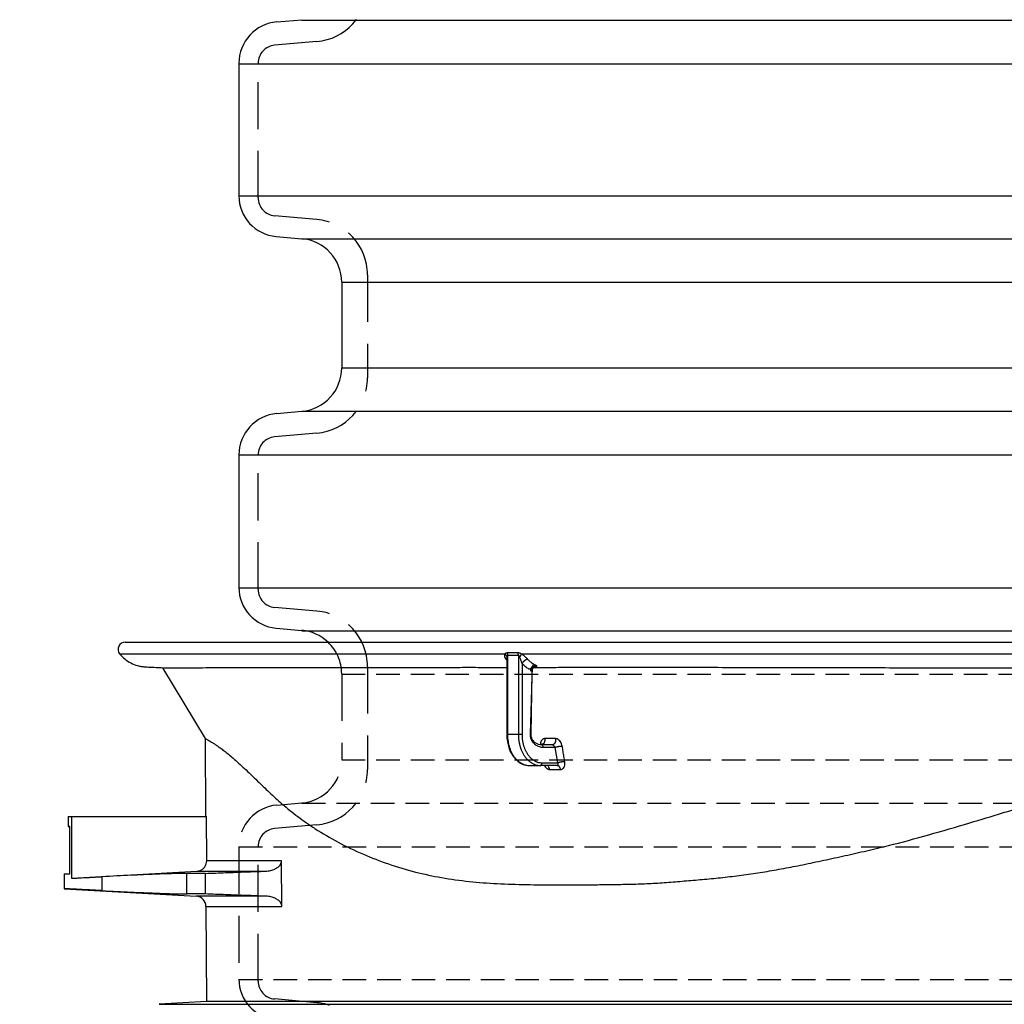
# Model space of a CAD drawing. Header units: millimetres. Extents: x -300186 to 535068, y -28581 to 763298.
# Tile 58 of 256: x 3524 to 3681, y 112519 to 112676. Entities that reach past the tile are written whole.
import ezdxf

# ---------------------------------------------------------------- set-up
doc = ezdxf.new("R2010")
doc.units = ezdxf.units.MM
doc.header["$LTSCALE"] = 10
doc.header["$PDSIZE"] = -4
doc.linetypes.add('HIDDEN1', pattern=[1.1, 0.75, -0.35])
doc.layers.add('CIENKA', color=1, linetype='Continuous')
doc.layers.add('tenká', color=6, linetype='Continuous', lineweight=9)
doc.styles.add('laplan N', font='txt')
doc.styles.add('pivovarska', font='txt')
doc.dimstyles.new('pivovarska_100', dxfattribs={"dimscale": 100, "dimtxt": 2, "dimasz": 1.5, "dimexe": 2, "dimexo": 0, "dimgap": 1, "dimtad": 1, "dimdec": 0, "dimzin": 1, "dimtxsty": 'pivovarska', "dimblk": 'OBLIQUE', "dimcen": 2, "dimclrd": 256, "dimclre": 256, "dimclrt": 256, "dimadec": 0, "dimazin": 0, "dimtfac": 1, "dimtdec": 0, "dimtmove": 1, "dimatfit": 0, "dimfxl": 3, "dimfxlon": 1, "dimlwd": 13, "dimlwe": 13, "dimarcsym": 0})

# ---------------------------------------------------------------- blocks, each defined once
blk = doc.blocks.new('_OBLIQUE')
at = {"color": 0, "linetype": 'ByBlock'}
blk.add_line((-0.5, -0.5), (0.5, 0.5), dxfattribs=at)
blk = doc.blocks.new('*D1080')
at = {"layer": 'Defpoints', "color": 0, "transparency": 16777216}
for p in [(3463.65, 113156.82), (3559.23, 113156.82), (3570.24, 112408.78)]:
    blk.add_point(p, dxfattribs=at)
at = {"layer": 'tenká', "lineweight": 13, "ltscale": 2, "transparency": 16777216}
for p, q in [((3478.65, 113156.82), (3453.65, 113156.82)), ((3463.65, 112408.78), (3463.65, 113156.82)), ((3478.65, 112408.78), (3453.65, 112408.78))]:
    blk.add_line(p, q, dxfattribs=at)
at = {"layer": 'tenká', "lineweight": 13, "transparency": 16777216, "xscale": 7.5, "yscale": 7.5, "zscale": 7.5}
for p, rotation in [((3463.65, 113156.82), 90), ((3463.65, 112408.78), 270)]:
    blk.add_blockref('_OBLIQUE', p, dxfattribs=dict(at, rotation=rotation))
at = {"layer": 'tenká', "transparency": 16777216, "insert": (3453.55, 112782.8), "char_height": 10, "attachment_point": 5, "rotation": 90, "style": 'laplan N'}
blk.add_mtext('H3', dxfattribs=at)

msp = doc.modelspace()

# ---------------------------------------------------------------- linework, layer by layer
at = {"color": 7, "linetype": 'Continuous'}
for p, q in [((3565.282, 112675.207), (3569.247, 112675.554)), ((3559.233, 112668.606), (3559.233, 112658.123)), ((3559.233, 112658.123), (3559.233, 112647.528)), ((3565.17, 112641.049), (3569.247, 112640.692)), ((3575.594, 112633.765), (3575.594, 112620.144)), ((3565.282, 112612.87), (3569.247, 112613.217)), ((3559.233, 112606.269), (3559.233, 112585.191)), ((3565.17, 112578.712), (3569.247, 112578.356))]:
    msp.add_line(p, q, dxfattribs=at)
at = {"linetype": 'Continuous'}
for p, q in [((3569.247, 112675.498), (3753.932, 112675.498)), ((3559.233, 112668.55), (3753.932, 112668.55)), ((3559.233, 112647.528), (3753.932, 112647.528)), ((3569.247, 112640.692), (3753.932, 112640.692)), ((3575.594, 112633.765), (3753.932, 112633.765)), ((3575.594, 112620.144), (3753.932, 112620.144)), ((3569.247, 112613.217), (3753.932, 112613.217)), ((3559.233, 112606.269), (3753.932, 112606.269)), ((3559.233, 112585.135), (3753.932, 112585.135)), ((3569.247, 112578.3), (3753.932, 112578.3)), ((3541.154, 112576.48), (3753.932, 112576.48)), ((3540.256, 112574.624), (3601.522, 112574.624)), ((3601.851, 112573.91), (3601.851, 112561.755)), ((3601.971, 112574.391), (3601.971, 112561.755)), ((3603.707, 112574.391), (3603.707, 112561.755)), ((3604.17, 112574.624), (3753.932, 112574.624)), ((3547.088, 112572.405), (3553.854, 112561.145)), ((3604.285, 112573.083), (3604.285, 112561.755)), ((3605.611, 112561.755), (3605.948, 112572.645)), ((3605.731, 112561.755), (3605.9, 112571.825)), ((3553.854, 112561.145), (3553.919, 112548.748)), ((3601.851, 112561.755), (3601.971, 112561.755)), ((3603.707, 112561.755), (3601.971, 112561.755)), ((3604.285, 112561.755), (3603.707, 112561.755)), ((3609.055, 112560.119), (3607.367, 112560.119)), ((3609.555, 112559.71), (3607.657, 112559.71)), ((3609.955, 112557.256), (3609.555, 112559.71)), ((3605.442, 112556.847), (3607.177, 112556.847)), ((3609.855, 112556.847), (3607.177, 112556.847)), ((3607.467, 112557.256), (3609.955, 112557.256)), ((3532.053, 112548.748), (3532.599, 112548.748)), ((3532.053, 112548.748), (3532.053, 112547.112)), ((3532.599, 112548.748), (3554.07, 112548.748)), ((3532.599, 112548.748), (3532.599, 112538.89)), ((3554.107, 112541.665), (3554.07, 112548.748)), ((3532.148, 112547.112), (3532.053, 112547.112)), ((3532.351, 112547.112), (3532.148, 112547.112)), ((3532.148, 112547.112), (3532.351, 112546.914)), ((3532.352, 112539.586), (3532.351, 112547.112)), ((3566.01, 112541.665), (3554.107, 112541.665)), ((3566.074, 112534.412), (3566.01, 112541.665)), ((3531.419, 112539.586), (3531.416, 112537.231)), ((3531.419, 112539.586), (3532.352, 112539.586)), ((3532.599, 112538.89), (3552.563, 112540.023)), ((3537.432, 112539.136), (3537.432, 112536.926)), ((3553.911, 112539.667), (3550.95, 112539.667)), ((3550.95, 112536.395), (3550.95, 112539.667)), ((3552.563, 112540.023), (3563.472, 112540.023)), ((3553.911, 112536.395), (3553.911, 112539.667)), ((3531.416, 112537.231), (3552.451, 112536.037)), ((3553.911, 112536.395), (3550.95, 112536.395)), ((3563.534, 112536.037), (3552.451, 112536.037)), ((3553.994, 112534.412), (3554.073, 112519.257)), ((3553.994, 112534.412), (3566.074, 112534.412)), ((3554.073, 112519.257), (3546.547, 112518.83)), ((3546.547, 112518.83), (3753.932, 112518.83)), ((3753.932, 112519.257), (3554.073, 112519.257))]:
    msp.add_line(p, q, dxfattribs=at)
for points in [[(3601.522, 112574.624), (3601.54, 112574.611, -0.0058717), (3601.557, 112574.598, -0.0058238), (3601.575, 112574.585, -0.0058375), (3601.592, 112574.571, -0.0059504), (3601.608, 112574.556, -0.0060327), (3601.625, 112574.542, -0.0061007), (3601.64, 112574.527, -0.0061678), (3601.656, 112574.511, -0.0062501), (3601.671, 112574.495, -0.0063259), (3601.686, 112574.479, -0.0064059), (3601.7, 112574.463, -0.0064813), (3601.714, 112574.446, -0.0065582), (3601.727, 112574.429, -0.0066412), (3601.739, 112574.412, -0.006731), (3601.752, 112574.394, -0.0067952), (3601.763, 112574.376, -0.0068326), (3601.774, 112574.358, -0.0069666), (3601.785, 112574.34, -0.0071738), (3601.794, 112574.322, -0.0070627), (3601.804, 112574.303, -0.0066834), (3601.812, 112574.285, -0.0074034), (3601.82, 112574.266, -0.0088446), (3601.828, 112574.247, -0.0068797), (3601.834, 112574.228, -0.0025777), (3601.84, 112574.212, -0.0096199), (3601.846, 112574.191, -0.0167805), (3601.853, 112574.158, -0.0084677), (3601.862, 112574.116, -0.0045697)], [(3601.755, 112573.725), (3601.759, 112573.725, -0.001614), (3601.762, 112573.725, -0.0016129), (3601.765, 112573.725, -0.0016219), (3601.769, 112573.725, -0.0016424), (3601.772, 112573.725, -0.0016589), (3601.775, 112573.725, -0.0016742), (3601.778, 112573.725, -0.0016892), (3601.782, 112573.724, -0.0017062), (3601.785, 112573.724, -0.0017221), (3601.788, 112573.724, -0.0017393), (3601.791, 112573.724, -0.0017549), (3601.795, 112573.723, -0.0017713), (3601.798, 112573.723, -0.001789), (3601.801, 112573.723, -0.00181), (3601.804, 112573.723, -0.0018219), (3601.808, 112573.722, -0.0018281), (3601.811, 112573.722, -0.0018615), (3601.814, 112573.721, -0.0019193), (3601.817, 112573.721, -0.0018802), (3601.82, 112573.72, -0.0017688), (3601.823, 112573.72, -0.001975), (3601.827, 112573.719, -0.0023872), (3601.83, 112573.719, -0.00182), (3601.833, 112573.718, -0.0006068), (3601.836, 112573.718, -0.0026147), (3601.839, 112573.717, -0.0045812), (3601.844, 112573.716, -0.0022563), (3601.851, 112573.714, -0.0011958)], [(3601.903, 112574.784), (3601.907, 112574.772, -0.0033328), (3601.912, 112574.76, -0.0032902), (3601.916, 112574.748, -0.0032593), (3601.92, 112574.736, -0.0032498), (3601.924, 112574.723, -0.0032329), (3601.927, 112574.711, -0.0032146), (3601.931, 112574.698, -0.0031952), (3601.935, 112574.685, -0.0031799), (3601.938, 112574.673, -0.0031628), (3601.941, 112574.66, -0.003148), (3601.944, 112574.647, -0.0031309), (3601.947, 112574.634, -0.003115), (3601.95, 112574.62, -0.0031019), (3601.952, 112574.607, -0.0030935), (3601.955, 112574.594, -0.0030718), (3601.957, 112574.58, -0.0030407), (3601.959, 112574.567, -0.0030533), (3601.961, 112574.554, -0.0031009), (3601.963, 112574.54, -0.003003), (3601.964, 112574.527, -0.0027979), (3601.966, 112574.513, -0.0030703), (3601.967, 112574.499, -0.003635), (3601.968, 112574.485, -0.0027628), (3601.969, 112574.472, -0.0009764), (3601.97, 112574.46, -0.0038563), (3601.97, 112574.445, -0.0065974), (3601.971, 112574.422, -0.0032354), (3601.971, 112574.391, -0.0017197)], [(3604.17, 112574.624), (3604.166, 112574.611, -0.0035961), (3604.161, 112574.598, -0.0033143), (3604.156, 112574.585, -0.0030895), (3604.15, 112574.571, -0.002944), (3604.145, 112574.556, -0.002788), (3604.138, 112574.542, -0.0026468), (3604.132, 112574.527, -0.0025113), (3604.125, 112574.511, -0.0023994), (3604.118, 112574.495, -0.002289), (3604.11, 112574.479, -0.0021944), (3604.102, 112574.463, -0.0021013), (3604.094, 112574.446, -0.0020208), (3604.085, 112574.429, -0.0019446), (3604.076, 112574.412, -0.0018801), (3604.067, 112574.394, -0.0018106), (3604.058, 112574.376, -0.0017435), (3604.048, 112574.358, -0.0017027), (3604.038, 112574.34, -0.0016843), (3604.028, 112574.322, -0.0015932), (3604.018, 112574.303, -0.0014563), (3604.007, 112574.285, -0.0015591), (3603.996, 112574.266, -0.0017962), (3603.985, 112574.247, -0.0013481), (3603.974, 112574.228, -0.000496), (3603.964, 112574.212, -0.0018214), (3603.951, 112574.191, -0.0030244), (3603.931, 112574.158, -0.0014691), (3603.904, 112574.116, -0.0007803)], [(3605.218, 112573.725), (3605.19, 112573.724, 0.0136305), (3605.161, 112573.722, 0.0121999), (3605.13, 112573.718, 0.0113435), (3605.099, 112573.712, 0.0111906), (3605.066, 112573.705, 0.0107796), (3605.032, 112573.696, 0.010359), (3604.998, 112573.685, 0.0099179), (3604.962, 112573.672, 0.0096176), (3604.926, 112573.658, 0.0092675), (3604.89, 112573.642, 0.008999), (3604.853, 112573.624, 0.0087084), (3604.816, 112573.604, 0.0084874), (3604.779, 112573.583, 0.0082669), (3604.742, 112573.56, 0.0081032), (3604.706, 112573.536, 0.0079216), (3604.67, 112573.51, 0.0077528), (3604.634, 112573.483, 0.0076915), (3604.599, 112573.455, 0.0077163), (3604.566, 112573.426, 0.0074834), (3604.533, 112573.396, 0.0070274), (3604.502, 112573.366, 0.0075835), (3604.471, 112573.334, 0.008786), (3604.442, 112573.302, 0.007005), (3604.415, 112573.271, 0.0030769), (3604.392, 112573.243, 0.0093573), (3604.365, 112573.208, 0.0162813), (3604.329, 112573.154, 0.0087297), (3604.285, 112573.083, 0.0049216)], [(3606.654, 112572.639), (3606.627, 112572.642, 0.0083756), (3606.6, 112572.644, 0.0082354), (3606.572, 112572.645, 0.0081864), (3606.545, 112572.645, 0.0083038), (3606.517, 112572.645, 0.0083605), (3606.489, 112572.643, 0.0083882), (3606.461, 112572.641, 0.0084065), (3606.434, 112572.637, 0.0084463), (3606.406, 112572.633, 0.008467), (3606.378, 112572.628, 0.008489), (3606.351, 112572.621, 0.0085002), (3606.324, 112572.614, 0.0085123), (3606.297, 112572.606, 0.0085171), (3606.27, 112572.597, 0.0085169), (3606.244, 112572.587, 0.0085143), (3606.218, 112572.576, 0.0085018), (3606.192, 112572.564, 0.0084926), (3606.167, 112572.552, 0.0084698), (3606.143, 112572.538, 0.0084513), (3606.119, 112572.524, 0.0084119), (3606.096, 112572.509, 0.0083937), (3606.073, 112572.494, 0.00836), (3606.051, 112572.478, 0.0083107), (3606.03, 112572.461, 0.0082137), (3606.009, 112572.443, 0.0082608), (3605.989, 112572.425, 0.0082652), (3605.969, 112572.407, 0.0082271), (3605.95, 112572.387, 0.0083332), (3605.932, 112572.367, 0.0083928), (3605.914, 112572.346, 0.008437), (3605.897, 112572.324, 0.0084633), (3605.881, 112572.302, 0.0085079), (3605.865, 112572.279, 0.0085412), (3605.85, 112572.255, 0.0085866), (3605.836, 112572.231, 0.008585), (3605.822, 112572.206, 0.008557), (3605.81, 112572.181, 0.0086354), (3605.798, 112572.156, 0.0088045), (3605.787, 112572.13, 0.0085752), (3605.778, 112572.104, 0.0080401), (3605.769, 112572.078, 0.0088041), (3605.761, 112572.051, 0.0103793), (3605.754, 112572.023, 0.0079866), (3605.748, 112571.997, 0.0030142), (3605.743, 112571.973, 0.0109848), (3605.739, 112571.943, 0.0187538), (3605.735, 112571.896, 0.0093212), (3605.731, 112571.835, 0.0049945)], [(3606.374, 112572.838), (3606.347, 112572.838, 0.0042783), (3606.319, 112572.837, 0.0041884), (3606.292, 112572.836, 0.0042734), (3606.265, 112572.834, 0.0046312), (3606.238, 112572.832, 0.0049495), (3606.211, 112572.829, 0.0052762), (3606.185, 112572.826, 0.0056505), (3606.159, 112572.822, 0.0061272), (3606.135, 112572.817, 0.0066651), (3606.111, 112572.812, 0.0073032), (3606.088, 112572.807, 0.0080565), (3606.067, 112572.801, 0.0089477), (3606.046, 112572.795, 0.010043), (3606.028, 112572.788, 0.0113413), (3606.01, 112572.78, 0.0129273), (3605.994, 112572.773, 0.0147282), (3605.98, 112572.765, 0.0172035), (3605.968, 112572.756, 0.020292), (3605.957, 112572.748, 0.0233254), (3605.948, 112572.739, 0.0255022), (3605.94, 112572.73, 0.0318856), (3605.935, 112572.72, 0.0424627), (3605.931, 112572.71, 0.0375758), (3605.929, 112572.701, 0.0170772), (3605.928, 112572.693, 0.0524282), (3605.929, 112572.682, 0.0834758), (3605.936, 112572.666, 0.0362506), (3605.948, 112572.645, 0.0179404)], [(3601.971, 112561.755), (3601.975, 112561.521, 0.0090556), (3601.987, 112561.284, 0.0086182), (3602.008, 112561.044, 0.0085297), (3602.037, 112560.801, 0.0089529), (3602.076, 112560.557, 0.0092167), (3602.124, 112560.313, 0.0094449), (3602.182, 112560.069, 0.0096688), (3602.25, 112559.828, 0.0099982), (3602.328, 112559.589, 0.0102982), (3602.415, 112559.355, 0.0106534), (3602.511, 112559.126, 0.0110017), (3602.617, 112558.903, 0.0113983), (3602.733, 112558.688, 0.0118139), (3602.856, 112558.481, 0.0122688), (3602.988, 112558.284, 0.0127101), (3603.127, 112558.098, 0.0131138), (3603.273, 112557.923, 0.0137032), (3603.425, 112557.76, 0.0144072), (3603.583, 112557.611, 0.0146141), (3603.745, 112557.474, 0.0142398), (3603.909, 112557.351, 0.0158849), (3604.079, 112557.241, 0.0189688), (3604.255, 112557.145, 0.0155015), (3604.422, 112557.063, 0.0068901), (3604.574, 112556.997, 0.0210464), (3604.767, 112556.94, 0.0367383), (3605.061, 112556.89, 0.019329), (3605.442, 112556.847, 0.010713)], [(3603.707, 112561.755), (3603.71, 112561.521, 0.0090558), (3603.723, 112561.284, 0.0086184), (3603.743, 112561.044, 0.0085299), (3603.773, 112560.801, 0.0089531), (3603.812, 112560.557, 0.0092169), (3603.86, 112560.313, 0.0094451), (3603.918, 112560.069, 0.009669), (3603.985, 112559.828, 0.0099984), (3604.063, 112559.589, 0.0102984), (3604.15, 112559.355, 0.0106535), (3604.247, 112559.126, 0.0110018), (3604.353, 112558.903, 0.0113984), (3604.468, 112558.688, 0.011814), (3604.592, 112558.481, 0.0122689), (3604.723, 112558.284, 0.0127101), (3604.862, 112558.098, 0.0131138), (3605.008, 112557.923, 0.0137032), (3605.161, 112557.76, 0.0144071), (3605.318, 112557.611, 0.014614), (3605.48, 112557.474, 0.0142396), (3605.645, 112557.351, 0.0158847), (3605.815, 112557.241, 0.0189685), (3605.991, 112557.145, 0.0155012), (3606.158, 112557.063, 0.00689), (3606.31, 112556.997, 0.0210459), (3606.503, 112556.94, 0.0367374), (3606.796, 112556.89, 0.0193285), (3607.177, 112556.847, 0.0107127)], [(3604.285, 112561.755), (3604.289, 112561.541, 0.0090557), (3604.3, 112561.323, 0.0086182), (3604.319, 112561.103, 0.0085297), (3604.346, 112560.881, 0.0089529), (3604.381, 112560.657, 0.0092167), (3604.426, 112560.433, 0.0094449), (3604.479, 112560.21, 0.0096689), (3604.541, 112559.988, 0.0099982), (3604.612, 112559.77, 0.0102983), (3604.692, 112559.555, 0.0106534), (3604.78, 112559.345, 0.0110017), (3604.877, 112559.14, 0.0113983), (3604.983, 112558.943, 0.011814), (3605.096, 112558.754, 0.0122688), (3605.217, 112558.574, 0.0127101), (3605.345, 112558.403, 0.0131138), (3605.478, 112558.243, 0.0137032), (3605.618, 112558.093, 0.0144071), (3605.763, 112557.956, 0.0146141), (3605.911, 112557.83, 0.0142397), (3606.062, 112557.718, 0.0158848), (3606.217, 112557.617, 0.0189687), (3606.379, 112557.529, 0.0155015), (3606.532, 112557.454, 0.0068901), (3606.671, 112557.393, 0.0210463), (3606.848, 112557.342, 0.0367381), (3607.117, 112557.296, 0.0193289), (3607.467, 112557.256, 0.010713)], [(3605.731, 112561.755), (3605.731, 112561.755, -0.0090261), (3605.731, 112561.755, -0.0007663), (3605.73, 112561.755, -0.000264), (3605.729, 112561.755, -0.0001372), (3605.728, 112561.755, -0.0000821), (3605.726, 112561.755, -0.0000553), (3605.725, 112561.755, -0.0000394), (3605.722, 112561.755, -0.0000298), (3605.72, 112561.755, -0.0000231), (3605.717, 112561.755, -0.0000187), (3605.715, 112561.755, -0.0000153), (3605.711, 112561.755, -0.0000128), (3605.708, 112561.755, -0.0000109), (3605.704, 112561.755, -0.0000094), (3605.7, 112561.755, -0.0000081), (3605.696, 112561.755, -0.0000071), (3605.691, 112561.755, -0.0000064), (3605.686, 112561.755, -0.0000058), (3605.681, 112561.755, -0.0000051), (3605.676, 112561.755, -0.0000043), (3605.671, 112561.755, -0.0000044), (3605.665, 112561.755, -0.0000047), (3605.659, 112561.755, -0.0000033), (3605.653, 112561.755, -0.0000011), (3605.647, 112561.755, -0.0000041), (3605.64, 112561.755, -0.0000062), (3605.628, 112561.755, -0.0000028), (3605.611, 112561.755, -0.0000014)], [(3607.885, 112561.121), (3607.889, 112561.093, -0.0064604), (3607.892, 112561.065, -0.0062975), (3607.895, 112561.036, -0.0062209), (3607.897, 112561.007, -0.0062941), (3607.898, 112560.978, -0.0063217), (3607.899, 112560.949, -0.0063334), (3607.899, 112560.919, -0.0063446), (3607.898, 112560.89, -0.0063819), (3607.896, 112560.86, -0.0064115), (3607.894, 112560.83, -0.00645), (3607.891, 112560.801, -0.0064889), (3607.887, 112560.771, -0.0065357), (3607.882, 112560.742, -0.0065867), (3607.876, 112560.713, -0.00664), (3607.87, 112560.684, -0.0067024), (3607.863, 112560.656, -0.006762), (3607.855, 112560.629, -0.0068364), (3607.847, 112560.601, -0.0069036), (3607.838, 112560.575, -0.0069873), (3607.828, 112560.548, -0.0070556), (3607.818, 112560.523, -0.0071561), (3607.807, 112560.498, -0.0072444), (3607.796, 112560.474, -0.0073323), (3607.784, 112560.45, -0.0073745), (3607.772, 112560.428, -0.0075579), (3607.759, 112560.406, -0.0076851), (3607.745, 112560.384, -0.0078049), (3607.731, 112560.363, -0.008099), (3607.717, 112560.343, -0.0083641), (3607.701, 112560.323, -0.0086164), (3607.685, 112560.304, -0.00887), (3607.669, 112560.286, -0.0091487), (3607.652, 112560.268, -0.0094339), (3607.635, 112560.252, -0.009734), (3607.617, 112560.236, -0.0099981), (3607.598, 112560.221, -0.010225), (3607.58, 112560.207, -0.0105915), (3607.561, 112560.194, -0.0110696), (3607.542, 112560.182, -0.0110586), (3607.522, 112560.171, -0.0106033), (3607.502, 112560.162, -0.0118525), (3607.482, 112560.153, -0.0142728), (3607.462, 112560.145, -0.0112392), (3607.442, 112560.138, -0.0043315), (3607.424, 112560.133, -0.0157199), (3607.401, 112560.128, -0.0274803), (3607.366, 112560.124, -0.0138889), (3607.321, 112560.121, -0.0074849)], [(3609.612, 112561.12), (3609.616, 112561.092, -0.0064361), (3609.62, 112561.064, -0.0062745), (3609.623, 112561.036, -0.0061989), (3609.625, 112561.007, -0.0062726), (3609.626, 112560.977, -0.006301), (3609.627, 112560.948, -0.0063134), (3609.627, 112560.919, -0.0063255), (3609.626, 112560.889, -0.0063637), (3609.625, 112560.859, -0.0063944), (3609.623, 112560.83, -0.0064338), (3609.62, 112560.8, -0.0064737), (3609.616, 112560.771, -0.0065216), (3609.611, 112560.742, -0.0065738), (3609.606, 112560.713, -0.0066283), (3609.6, 112560.684, -0.0066919), (3609.593, 112560.656, -0.0067528), (3609.586, 112560.628, -0.0068286), (3609.577, 112560.601, -0.0068973), (3609.569, 112560.574, -0.0069824), (3609.559, 112560.548, -0.0070522), (3609.549, 112560.523, -0.0071544), (3609.539, 112560.498, -0.0072447), (3609.527, 112560.474, -0.0073339), (3609.516, 112560.45, -0.0073766), (3609.503, 112560.428, -0.0075678), (3609.491, 112560.406, -0.0077096), (3609.477, 112560.384, -0.007834), (3609.463, 112560.363, -0.0081266), (3609.449, 112560.343, -0.0083906), (3609.434, 112560.323, -0.008642), (3609.418, 112560.304, -0.0088942), (3609.402, 112560.286, -0.0091712), (3609.385, 112560.268, -0.0094542), (3609.368, 112560.251, -0.0097519), (3609.35, 112560.236, -0.0100131), (3609.332, 112560.221, -0.0102368), (3609.313, 112560.207, -0.0105997), (3609.294, 112560.194, -0.0110738), (3609.275, 112560.182, -0.0110582), (3609.256, 112560.171, -0.0105988), (3609.236, 112560.161, -0.0118426), (3609.216, 112560.152, -0.0142544), (3609.196, 112560.144, -0.0112192), (3609.176, 112560.137, -0.0043225), (3609.158, 112560.132, -0.0156843), (3609.136, 112560.127, -0.0273985), (3609.101, 112560.123, -0.0138397), (3609.055, 112560.119, -0.0074566)], [(3607.657, 112559.71), (3607.656, 112559.729, 0.0090555), (3607.655, 112559.749, 0.0086182), (3607.653, 112559.769, 0.0085298), (3607.651, 112559.789, 0.0089532), (3607.648, 112559.81, 0.0092171), (3607.644, 112559.83, 0.0094455), (3607.639, 112559.85, 0.0096696), (3607.633, 112559.871, 0.0099992), (3607.627, 112559.89, 0.0102994), (3607.62, 112559.91, 0.0106547), (3607.612, 112559.929, 0.0110032), (3607.603, 112559.948, 0.0114), (3607.593, 112559.966, 0.0118159), (3607.583, 112559.983, 0.012271), (3607.572, 112559.999, 0.0127125), (3607.56, 112560.015, 0.0131164), (3607.548, 112560.029, 0.013706), (3607.535, 112560.043, 0.0144102), (3607.522, 112560.055, 0.0146172), (3607.509, 112560.067, 0.0142428), (3607.495, 112560.077, 0.0158881), (3607.481, 112560.086, 0.0189725), (3607.466, 112560.094, 0.0155044), (3607.452, 112560.101, 0.0068913), (3607.44, 112560.106, 0.0210499), (3607.424, 112560.111, 0.036743), (3607.399, 112560.115, 0.0193307), (3607.367, 112560.119, 0.0107137)], [(3607.496, 112560.119), (3607.494, 112560.125, -0.0044427), (3607.492, 112560.13, -0.0047917), (3607.491, 112560.135, -0.0050608), (3607.489, 112560.141, -0.0051732), (3607.488, 112560.146, -0.0053487), (3607.487, 112560.151, -0.005525), (3607.486, 112560.155, -0.0057232), (3607.485, 112560.16, -0.0058687), (3607.485, 112560.165, -0.006047), (3607.484, 112560.169, -0.0061785), (3607.484, 112560.173, -0.0063378), (3607.483, 112560.178, -0.0064386), (3607.483, 112560.182, -0.0065659), (3607.483, 112560.186, -0.006628), (3607.483, 112560.19, -0.0067139), (3607.483, 112560.193, -0.0067269), (3607.483, 112560.197, -0.0067616), (3607.484, 112560.201, -0.0067175), (3607.484, 112560.204, -0.0066937), (3607.485, 112560.208, -0.0065867), (3607.485, 112560.211, -0.0064998), (3607.486, 112560.214, -0.0063275), (3607.487, 112560.218, -0.0061765), (3607.487, 112560.221, -0.00594), (3607.488, 112560.224, -0.0057275), (3607.489, 112560.227, -0.005431), (3607.49, 112560.23, -0.0051625), (3607.491, 112560.233, -0.0048134), (3607.492, 112560.236, -0.0044953), (3607.493, 112560.239, -0.0040978), (3607.495, 112560.242, -0.0037429), (3607.496, 112560.244, -0.0033212), (3607.497, 112560.247, -0.0029173), (3607.498, 112560.25, -0.0024141), (3607.499, 112560.252, -0.0020753), (3607.501, 112560.255, -0.0018144), (3607.502, 112560.258, -0.0017511), (3607.503, 112560.26, -0.0018603), (3607.504, 112560.263, -0.0018454), (3607.506, 112560.266, -0.0017296), (3607.507, 112560.268, -0.001929), (3607.508, 112560.271, -0.0023375), (3607.51, 112560.273, -0.0017942), (3607.511, 112560.276, -0.0006101), (3607.512, 112560.278, -0.0025727), (3607.514, 112560.281, -0.0045274), (3607.516, 112560.285, -0.0022481), (3607.52, 112560.29, -0.001198)], [(3607.487, 112560.191), (3607.489, 112560.193, 0.002399), (3607.49, 112560.196, 0.0023881), (3607.491, 112560.198, 0.0023752), (3607.492, 112560.2, 0.0023618), (3607.493, 112560.202, 0.0023486), (3607.494, 112560.205, 0.002336), (3607.495, 112560.207, 0.0023231), (3607.496, 112560.209, 0.0023107), (3607.497, 112560.212, 0.0022981), (3607.498, 112560.214, 0.002286), (3607.499, 112560.216, 0.0022737), (3607.5, 112560.219, 0.0022618), (3607.501, 112560.221, 0.0022498), (3607.502, 112560.223, 0.0022383), (3607.503, 112560.226, 0.0022266), (3607.504, 112560.228, 0.0022155), (3607.505, 112560.231, 0.0022041), (3607.506, 112560.233, 0.0021931), (3607.507, 112560.236, 0.0021822), (3607.507, 112560.238, 0.002172), (3607.508, 112560.241, 0.0021609), (3607.509, 112560.243, 0.0021497), (3607.51, 112560.246, 0.0021409), (3607.511, 112560.248, 0.0021348), (3607.511, 112560.251, 0.0021196), (3607.512, 112560.253, 0.0020973), (3607.513, 112560.256, 0.0021058), (3607.513, 112560.258, 0.0021389), (3607.514, 112560.261, 0.0020691), (3607.515, 112560.264, 0.0019245), (3607.515, 112560.266, 0.0021149), (3607.516, 112560.269, 0.0025087), (3607.516, 112560.272, 0.0018963), (3607.517, 112560.274, 0.0006512), (3607.517, 112560.276, 0.0026606), (3607.518, 112560.279, 0.0045449), (3607.519, 112560.284, 0.0022089), (3607.52, 112560.29, 0.0011672)], [(3610.686, 112559.893), (3610.657, 112559.892, 0.0037726), (3610.627, 112559.892, 0.0032953), (3610.596, 112559.891, 0.0030068), (3610.563, 112559.889, 0.0029245), (3610.528, 112559.887, 0.0027882), (3610.491, 112559.884, 0.002663), (3610.453, 112559.881, 0.0025423), (3610.414, 112559.877, 0.0024655), (3610.374, 112559.873, 0.0023827), (3610.333, 112559.869, 0.0023255), (3610.29, 112559.864, 0.0022676), (3610.247, 112559.858, 0.0022306), (3610.204, 112559.852, 0.0021981), (3610.16, 112559.845, 0.0021825), (3610.116, 112559.838, 0.0021663), (3610.072, 112559.831, 0.0021545), (3610.028, 112559.824, 0.0021774), (3609.985, 112559.816, 0.0022276), (3609.943, 112559.807, 0.0022086), (3609.901, 112559.799, 0.0021197), (3609.86, 112559.79, 0.0023442), (3609.82, 112559.781, 0.0027964), (3609.781, 112559.772, 0.002303), (3609.744, 112559.763, 0.0010299), (3609.712, 112559.755, 0.003204), (3609.675, 112559.745, 0.0059457), (3609.622, 112559.73, 0.0034059), (3609.555, 112559.71, 0.001989)], [(3607.177, 112556.847), (3607.186, 112556.847, 0.0110462), (3607.195, 112556.847, 0.0108682), (3607.204, 112556.848, 0.0107712), (3607.213, 112556.85, 0.0108427), (3607.222, 112556.852, 0.0108219), (3607.231, 112556.854, 0.0107522), (3607.24, 112556.856, 0.0106497), (3607.249, 112556.859, 0.0105585), (3607.258, 112556.863, 0.0104255), (3607.267, 112556.867, 0.0102867), (3607.275, 112556.871, 0.0101186), (3607.284, 112556.875, 0.0099495), (3607.292, 112556.88, 0.0097585), (3607.301, 112556.886, 0.0095656), (3607.309, 112556.891, 0.0093592), (3607.317, 112556.898, 0.009151), (3607.325, 112556.904, 0.0089381), (3607.333, 112556.911, 0.0087238), (3607.34, 112556.918, 0.0085085), (3607.348, 112556.925, 0.0082884), (3607.355, 112556.933, 0.0080843), (3607.362, 112556.941, 0.0078814), (3607.369, 112556.949, 0.0076655), (3607.376, 112556.958, 0.0074282), (3607.382, 112556.966, 0.007306), (3607.388, 112556.975, 0.0071649), (3607.394, 112556.985, 0.0069905), (3607.4, 112556.994, 0.006929), (3607.406, 112557.004, 0.0068323), (3607.411, 112557.015, 0.0067352), (3607.416, 112557.025, 0.0066259), (3607.421, 112557.036, 0.0065393), (3607.426, 112557.047, 0.0064475), (3607.431, 112557.058, 0.0063745), (3607.435, 112557.07, 0.0062699), (3607.439, 112557.081, 0.0061572), (3607.443, 112557.093, 0.0061256), (3607.446, 112557.105, 0.006166), (3607.45, 112557.117, 0.0059288), (3607.453, 112557.13, 0.0054978), (3607.455, 112557.142, 0.0059675), (3607.458, 112557.155, 0.006976), (3607.46, 112557.168, 0.0053083), (3607.462, 112557.18, 0.0019694), (3607.463, 112557.191, 0.007268), (3607.464, 112557.205, 0.0123), (3607.466, 112557.227, 0.0060642), (3607.467, 112557.256, 0.0032386)], [(3608.686, 112556.213), (3608.683, 112556.229, 0.0038913), (3608.68, 112556.246, 0.0038271), (3608.676, 112556.263, 0.0038272), (3608.673, 112556.279, 0.0039118), (3608.669, 112556.296, 0.0039679), (3608.664, 112556.312, 0.0040166), (3608.66, 112556.329, 0.0040624), (3608.655, 112556.345, 0.0041245), (3608.65, 112556.362, 0.0041782), (3608.645, 112556.378, 0.0042417), (3608.639, 112556.394, 0.0042975), (3608.633, 112556.411, 0.0043621), (3608.627, 112556.427, 0.0044265), (3608.62, 112556.443, 0.0045052), (3608.613, 112556.458, 0.0045592), (3608.606, 112556.474, 0.0046037), (3608.599, 112556.489, 0.0047148), (3608.591, 112556.505, 0.0048922), (3608.583, 112556.52, 0.0048255), (3608.575, 112556.535, 0.0045733), (3608.567, 112556.549, 0.0051326), (3608.558, 112556.564, 0.0062409), (3608.549, 112556.578, 0.0048127), (3608.54, 112556.592, 0.0016511), (3608.532, 112556.604, 0.0069398), (3608.521, 112556.619, 0.0123352), (3608.503, 112556.641, 0.0061858), (3608.48, 112556.669, 0.0033049)], [(3610.413, 112556.212), (3610.407, 112556.245, 0.0079626), (3610.4, 112556.279, 0.0077569), (3610.392, 112556.312, 0.0077731), (3610.383, 112556.345, 0.0081337), (3610.373, 112556.378, 0.0083971), (3610.362, 112556.41, 0.0086308), (3610.349, 112556.442, 0.0088688), (3610.336, 112556.474, 0.0091758), (3610.321, 112556.504, 0.0094695), (3610.305, 112556.534, 0.0097954), (3610.289, 112556.564, 0.010121), (3610.271, 112556.592, 0.0104726), (3610.252, 112556.619, 0.0108434), (3610.233, 112556.644, 0.0112369), (3610.212, 112556.669, 0.0116089), (3610.191, 112556.692, 0.0119357), (3610.169, 112556.713, 0.0124301), (3610.146, 112556.733, 0.0130337), (3610.123, 112556.752, 0.0131361), (3610.1, 112556.769, 0.0127089), (3610.076, 112556.784, 0.0141802), (3610.051, 112556.797, 0.0169811), (3610.026, 112556.809, 0.0136543), (3610.002, 112556.819, 0.0057296), (3609.98, 112556.828, 0.0187497), (3609.953, 112556.835, 0.0327224), (3609.91, 112556.841, 0.0169077), (3609.855, 112556.847, 0.0092584)], [(3611.086, 112557.439), (3611.058, 112557.438, 0.0037716), (3611.028, 112557.438, 0.0032944), (3610.996, 112557.436, 0.0030059), (3610.963, 112557.435, 0.0029238), (3610.928, 112557.433, 0.0027875), (3610.892, 112557.43, 0.0026625), (3610.854, 112557.427, 0.0025418), (3610.815, 112557.423, 0.0024651), (3610.774, 112557.419, 0.0023823), (3610.733, 112557.415, 0.0023252), (3610.691, 112557.409, 0.0022674), (3610.648, 112557.404, 0.0022305), (3610.604, 112557.398, 0.002198), (3610.56, 112557.391, 0.0021825), (3610.516, 112557.384, 0.0021663), (3610.472, 112557.377, 0.0021547), (3610.429, 112557.369, 0.0021776), (3610.385, 112557.361, 0.0022279), (3610.343, 112557.353, 0.002209), (3610.301, 112557.345, 0.0021202), (3610.26, 112557.336, 0.0023448), (3610.22, 112557.327, 0.0027973), (3610.181, 112557.318, 0.0023039), (3610.144, 112557.309, 0.0010304), (3610.112, 112557.301, 0.0032055), (3610.075, 112557.291, 0.0059491), (3610.022, 112557.276, 0.0034083), (3609.955, 112557.256, 0.0019906)]]:
    msp.add_lwpolyline(points, format="xyb", dxfattribs=at)
at = {"color": 7, "linetype": 'Continuous'}
for centre, radius, start, end in [((3565.859, 112668.606), 6.626, 95, 180), ((3565.737, 112647.528), 6.504, 180, 265), ((3568.641, 112633.765), 6.954, 0, 85), ((3568.641, 112620.144), 6.954, 275, 0), ((3565.859, 112606.269), 6.626, 95, 180), ((3565.737, 112585.191), 6.504, 180, 265), ((3568.641, 112571.429), 6.954, 46.59162, 85)]:
    msp.add_arc(centre, radius, start, end, dxfattribs=at)
at = {"linetype": 'Continuous'}
for centre, radius, start, end in [((3541.154, 112575.335), 1.145, 90, 218.38255), ((3552.358, 112534.403), 1.636, 0.3, 86.75)]:
    msp.add_arc(centre, radius, start, end, dxfattribs=at)
for points, knots in [([(3540.256, 112574.624), (3540.497, 112574.32), (3541.043, 112573.764), (3542.019, 112573.12), (3542.927, 112572.768), (3543.686, 112572.603), (3544.469, 112572.532), (3545.457, 112572.495), (3546.398, 112572.442), (3546.942, 112572.413), (3547.088, 112572.405)], [0.0675317, 0.0675317, 0.0675317, 0.0675317, 0.20359809, 0.33966448, 0.47573087, 0.54376407, 0.61179727, 0.75141349, 0.89102972, 0.94255736, 0.94255736, 0.94255736, 0.94255736]), ([(3601.522, 112574.624), (3601.486, 112574.551), (3601.452, 112574.382), (3601.525, 112574.04), (3601.664, 112573.83), (3601.755, 112573.725)], [0, 0, 0, 0, 0.3333333, 0.6666667, 1, 1, 1, 1]), ([(3601.522, 112574.624), (3601.555, 112574.66), (3601.631, 112574.723), (3601.768, 112574.771), (3601.857, 112574.784), (3601.903, 112574.784)], [0, 0, 0, 0, 0.3333333, 0.6666667, 1, 1, 1, 1]), ([(3601.862, 112574.116), (3601.856, 112574.063), (3601.852, 112573.995), (3601.851, 112573.921), (3601.851, 112573.91)], [0, 0, 0, 0, 0.2, 0.23286172, 0.23286172, 0.23286172, 0.23286172]), ([(3601.971, 112574.391), (3601.951, 112574.391), (3601.917, 112574.36), (3601.88, 112574.245), (3601.867, 112574.161), (3601.862, 112574.116)], [0, 0, 0, 0, 0.3333333, 0.6666667, 1, 1, 1, 1]), ([(3603.632, 112574.784), (3603.44, 112574.782), (3603.055, 112574.78), (3602.478, 112574.78), (3602.094, 112574.782), (3601.903, 112574.784)], [0, 0, 0, 0, 0.3333333, 0.6666667, 1, 1, 1, 1]), ([(3604.17, 112574.624), (3604.096, 112574.66), (3603.959, 112574.722), (3603.78, 112574.771), (3603.679, 112574.784), (3603.632, 112574.784)], [0, 0, 0, 0, 0.3333333, 0.6666667, 1, 1, 1, 1]), ([(3603.904, 112574.116), (3603.882, 112574.161), (3603.841, 112574.245), (3603.769, 112574.36), (3603.727, 112574.391), (3603.707, 112574.391)], [0, 0, 0, 0, 0.3333333, 0.6666667, 1, 1, 1, 1]), ([(3605.218, 112573.725), (3605.119, 112573.833), (3604.91, 112574.047), (3604.518, 112574.384), (3604.288, 112574.552), (3604.17, 112574.624)], [0, 0, 0, 0, 0.3333333, 0.6666667, 1, 1, 1, 1]), ([(3606.374, 112572.838), (3606.233, 112572.906), (3605.959, 112573.063), (3605.574, 112573.358), (3605.333, 112573.597), (3605.218, 112573.725)], [0, 0, 0, 0, 0.3333333, 0.6666667, 1, 1, 1, 1]), ([(3547.088, 112572.405), (3547.088, 112572.405), (3547.4, 112572.404), (3549.367, 112572.404), (3553.274, 112572.412), (3557.801, 112572.425), (3562.773, 112572.436), (3567.777, 112572.44), (3573.125, 112572.443), (3578.218, 112572.448), (3582.734, 112572.454), (3586.788, 112572.46), (3590.509, 112572.465), (3593.99, 112572.467), (3597.313, 112572.467), (3599.901, 112572.466), (3601.41, 112572.465), (3601.851, 112572.465)], [0, 0, 0, 0, 0.01886917, 0.05660751, 0.08491126, 0.11321501, 0.14151877, 0.16982252, 0.19812627, 0.22643003, 0.25473378, 0.28303753, 0.31134129, 0.33964504, 0.3679488, 0.39625255, 0.40796974, 0.40796974, 0.40796974, 0.40796974]), ([(3605.9, 112571.825), (3605.731, 112571.849), (3605.722, 112571.884), (3605.679, 112571.964), (3605.636, 112572.029), (3605.948, 112572.645)], [0, 0, 0, 0, 0.3333333, 0.6666667, 1, 1, 1, 1]), ([(3605.743, 112571.833), (3605.748, 112571.866), (3605.774, 112571.972), (3605.846, 112572.126), (3605.967, 112572.274), (3606.109, 112572.381), (3606.263, 112572.452), (3606.413, 112572.486), (3606.507, 112572.49), (3606.352, 112572.471)], [0.0808049, 0.0808049, 0.0808049, 0.0808049, 0.14285714, 0.28571429, 0.42857143, 0.57142857, 0.71428571, 0.85714286, 0.97372851, 0.97372851, 0.97372851, 0.97372851]), ([(3606.323, 112572.464), (3606.515, 112572.464), (3607.967, 112572.464), (3610.581, 112572.467), (3614.107, 112572.476), (3617.826, 112572.484), (3623.05, 112572.489), (3629.972, 112572.484), (3640.014, 112572.456), (3650.923, 112572.431), (3660.436, 112572.415), (3671.815, 112572.405), (3685.412, 112572.401), (3700.867, 112572.401), (3717.927, 112572.403), (3734.052, 112572.405), (3746.05, 112572.405), (3751.964, 112572.405), (3753.932, 112572.405)], [0.44768057, 0.44768057, 0.44768057, 0.44768057, 0.45286006, 0.4870563, 0.52125255, 0.5554488, 0.58964504, 0.65803753, 0.72643003, 0.76062627, 0.79482252, 0.82901877, 0.86321501, 0.89741126, 0.93160751, 0.96580375, 0.98860125, 1, 1, 1, 1]), ([(3606.352, 112572.471), (3606.574, 112572.499), (3606.576, 112572.518), (3606.588, 112572.556), (3606.627, 112572.602), (3606.654, 112572.639)], [0, 0, 0, 0, 0.3333333, 0.6666667, 1, 1, 1, 1]), ([(3606.654, 112572.639), (3606.662, 112572.651), (3606.651, 112572.68), (3606.548, 112572.751), (3606.44, 112572.807), (3606.374, 112572.838)], [0, 0, 0, 0, 0.3333333, 0.6666667, 1, 1, 1, 1]), ([(3553.854, 112561.145), (3553.854, 112561.145), (3553.926, 112561.124), (3554.271, 112560.932), (3554.746, 112560.664), (3555.252, 112560.342), (3555.703, 112560.04), (3556.234, 112559.661), (3556.856, 112559.191), (3557.549, 112558.65), (3558.322, 112558.003), (3559.176, 112557.236), (3560.111, 112556.372), (3561.122, 112555.421), (3562.129, 112554.461), (3563.117, 112553.496), (3564.07, 112552.576), (3565.072, 112551.637), (3566.161, 112550.665), (3567.343, 112549.691), (3568.623, 112548.699), (3569.966, 112547.721), (3572.037, 112546.321), (3574.98, 112544.591), (3578.881, 112542.726), (3583.002, 112541.125), (3587.162, 112539.863), (3591.46, 112538.962), (3595.797, 112538.346), (3600.304, 112538.017), (3604.919, 112537.873), (3608.907, 112537.836), (3612.158, 112537.842), (3614.681, 112537.861), (3617.29, 112537.878), (3619.987, 112537.918), (3622.731, 112537.98), (3625.511, 112538.097), (3628.321, 112538.309), (3631.161, 112538.552), (3634.046, 112538.794), (3636.965, 112539.093), (3639.916, 112539.468), (3642.901, 112539.91), (3645.911, 112540.445), (3649.046, 112541.063), (3652.309, 112541.742), (3655.7, 112542.497), (3659.124, 112543.264), (3663.556, 112544.31), (3669.004, 112545.789), (3675.063, 112547.571), (3679.861, 112549.017), (3683.356, 112550.099), (3685.996, 112550.936), (3688.653, 112551.813), (3691.333, 112552.699), (3694.023, 112553.569), (3697.536, 112554.673), (3701.898, 112555.926), (3707.004, 112557.211), (3712.025, 112558.223), (3716.786, 112559.002), (3721.408, 112559.605), (3725.856, 112560.066), (3730.274, 112560.425), (3734.762, 112560.701), (3739.338, 112560.907), (3744.114, 112561.046), (3748.976, 112561.139), (3752.285, 112561.145), (3753.932, 112561.145)], [0, 0, 0, 0, 0.00821318, 0.01633559, 0.02481487, 0.02901646, 0.03319325, 0.03785421, 0.04250871, 0.04720133, 0.05193571, 0.0567717, 0.06165122, 0.0665743, 0.07153959, 0.07545124, 0.07938631, 0.08334192, 0.08731448, 0.09170044, 0.09610408, 0.10052479, 0.10496132, 0.11567758, 0.12647204, 0.13634297, 0.14626612, 0.15524148, 0.16425622, 0.17292537, 0.18162925, 0.19014643, 0.1944143, 0.19868745, 0.20316045, 0.20763776, 0.21211823, 0.21660164, 0.22104224, 0.22548524, 0.22992907, 0.23437379, 0.23881988, 0.24326716, 0.24771616, 0.25216614, 0.25704377, 0.26191949, 0.26679107, 0.27165895, 0.2806902, 0.28970767, 0.29686712, 0.30044005, 0.30400884, 0.30764146, 0.31126733, 0.31488335, 0.31848822, 0.32533938, 0.33213662, 0.3383813, 0.34457916, 0.35017427, 0.35573288, 0.36116647, 0.36656515, 0.37231562, 0.37802541, 0.38411637, 0.39015918, 0.39015918, 0.39015918, 0.39015918]), ([(3601.851, 112561.755), (3601.851, 112561.676), (3601.861, 112561.191), (3602.068, 112559.511), (3603.239, 112557.436), (3604.793, 112556.846), (3605.442, 112556.847)], [0, 0, 0, 0, 0.0310129, 0.1916045, 0.6655732, 1, 1, 1, 1]), ([(3607.657, 112559.71), (3607.444, 112559.71), (3607.049, 112559.774), (3606.543, 112560.012), (3606.133, 112560.357), (3605.827, 112560.793), (3605.651, 112561.266), (3605.612, 112561.59), (3605.611, 112561.755)], [0, 0, 0, 0, 0.1666667, 0.3333333, 0.5, 0.6666667, 0.8333333, 1, 1, 1, 1]), ([(3607.367, 112560.119), (3607.199, 112560.119), (3606.881, 112560.17), (3606.476, 112560.36), (3606.148, 112560.636), (3605.904, 112560.985), (3605.763, 112561.362), (3605.731, 112561.625), (3605.731, 112561.755)], [0, 0, 0, 0, 0.1666667, 0.3333333, 0.5, 0.6666667, 0.8333333, 1, 1, 1, 1]), ([(3607.885, 112561.121), (3607.792, 112561.12), (3607.627, 112561.083), (3607.415, 112560.907), (3607.272, 112560.646), (3607.215, 112560.366), (3607.209, 112560.183), (3607.21, 112560.126)], [0, 0, 0, 0, 0.2, 0.4, 0.6, 0.8, 0.88664276, 0.88664276, 0.88664276, 0.88664276]), ([(3609.612, 112561.12), (3609.324, 112561.12), (3608.746, 112561.121), (3608.17, 112561.122), (3607.885, 112561.121)], [0, 0, 0, 0, 0.5003649, 1, 1, 1, 1]), ([(3609.555, 112559.71), (3609.542, 112559.737), (3609.511, 112559.792), (3609.453, 112559.872), (3609.386, 112559.947), (3609.31, 112560.014), (3609.225, 112560.071), (3609.136, 112560.11), (3609.081, 112560.119), (3609.055, 112560.119)], [0, 0, 0, 0, 0.1428571, 0.2857143, 0.4285714, 0.5714286, 0.7142857, 0.8571429, 1, 1, 1, 1]), ([(3611.086, 112557.439), (3611.042, 112557.714), (3610.949, 112558.262), (3610.814, 112559.08), (3610.731, 112559.623), (3610.686, 112559.893)], [0, 0, 0, 0, 0.3333333, 0.6666667, 1, 1, 1, 1]), ([(3607.838, 112556.847), (3607.864, 112556.799), (3607.958, 112556.643), (3608.15, 112556.424), (3608.423, 112556.251), (3608.597, 112556.213), (3608.686, 112556.213)], [0.3168309, 0.3168309, 0.3168309, 0.3168309, 0.4, 0.6, 0.8, 1, 1, 1, 1]), ([(3608.686, 112556.213), (3608.971, 112556.213), (3609.546, 112556.213), (3610.124, 112556.211), (3610.413, 112556.212)], [0, 0, 0, 0, 0.4998362, 1, 1, 1, 1]), ([(3609.855, 112556.847), (3609.881, 112556.847), (3609.928, 112556.856), (3609.979, 112556.896), (3610.008, 112556.953), (3610.018, 112557.02), (3610.012, 112557.095), (3609.991, 112557.175), (3609.968, 112557.229), (3609.955, 112557.256)], [0, 0, 0, 0, 0.1428571, 0.2857143, 0.4285714, 0.5714286, 0.7142857, 0.8571429, 1, 1, 1, 1]), ([(3532.599, 112538.89), (3532.936, 112538.907), (3533.75, 112538.948), (3535.375, 112539.031), (3536.708, 112539.099), (3537.432, 112539.136)], [0, 0, 0, 0, 0.3333333, 0.6666667, 1, 1, 1, 1]), ([(3553.911, 112539.667), (3554.979, 112539.709), (3557.11, 112539.792), (3560.296, 112539.91), (3562.414, 112539.986), (3563.472, 112540.023)], [0, 0, 0, 0, 0.3333333, 0.6666667, 1, 1, 1, 1]), ([(3537.432, 112536.926), (3536.469, 112536.976), (3534.747, 112537.064), (3532.844, 112537.16), (3531.68, 112537.218), (3531.419, 112537.231), (3531.419, 112537.231), (3531.416, 112537.231)], [0, 0, 0, 0, 0.125, 0.25, 0.375, 0.5, 0.50000001, 0.50000001, 0.50000001, 0.50000001]), ([(3563.534, 112536.037), (3562.47, 112536.074), (3560.338, 112536.151), (3557.132, 112536.27), (3554.986, 112536.353), (3553.911, 112536.395)], [0, 0, 0, 0, 0.3333333, 0.6666667, 1, 1, 1, 1])]:
    msp.add_open_spline(points, degree=3, knots=knots, dxfattribs=at)
for points in [[(3601.755, 112573.725), (3601.787, 112573.69), (3601.819, 112573.655), (3601.851, 112573.621)], [(3601.851, 112573.91), (3601.851, 112573.91), (3601.851, 112573.91), (3601.851, 112573.91)], [(3601.971, 112574.391), (3602.261, 112574.387), (3602.839, 112574.382), (3603.417, 112574.387), (3603.707, 112574.391)], [(3603.707, 112574.391), (3603.706, 112574.425), (3603.703, 112574.493), (3603.688, 112574.594), (3603.665, 112574.692), (3603.644, 112574.754), (3603.632, 112574.784)], [(3604.285, 112573.083), (3604.265, 112573.151), (3604.222, 112573.289), (3604.148, 112573.508), (3604.069, 112573.726), (3603.987, 112573.936), (3603.932, 112574.059), (3603.904, 112574.116)], [(3605.948, 112572.645), (3605.535, 112572.101), (3605.376, 112572.184), (3605.124, 112572.34), (3604.857, 112572.535), (3604.577, 112572.776), (3604.383, 112572.974), (3604.285, 112573.083)], [(3610.686, 112559.893), (3610.662, 112560.034), (3610.583, 112560.294), (3610.397, 112560.64), (3610.164, 112560.903), (3609.888, 112561.079), (3609.707, 112561.119), (3609.612, 112561.12)], [(3610.413, 112556.212), (3610.503, 112556.212), (3610.669, 112556.249), (3610.891, 112556.422), (3611.045, 112556.694), (3611.117, 112557.048), (3611.108, 112557.304), (3611.086, 112557.439)], [(3552.563, 112540.023), (3552.731, 112540.033), (3553.05, 112540.099), (3553.502, 112540.354), (3553.836, 112540.71), (3554.062, 112541.176), (3554.108, 112541.497), (3554.107, 112541.665)], [(3563.472, 112540.023), (3563.618, 112540.028), (3563.898, 112540.053), (3564.28, 112540.124), (3564.626, 112540.224), (3564.938, 112540.348), (3565.22, 112540.497), (3565.474, 112540.673), (3565.697, 112540.883), (3565.869, 112541.115), (3565.986, 112541.384), (3566.011, 112541.57), (3566.01, 112541.665)], [(3550.95, 112539.667), (3550.395, 112539.667), (3548.983, 112539.644), (3545.99, 112539.541), (3542.162, 112539.373), (3539.088, 112539.221), (3537.432, 112539.136)], [(3537.432, 112536.926), (3539.088, 112536.841), (3542.162, 112536.689), (3545.99, 112536.521), (3548.983, 112536.418), (3550.395, 112536.395), (3550.95, 112536.395)], [(3566.074, 112534.412), (3566.073, 112534.508), (3566.044, 112534.693), (3565.924, 112534.959), (3565.752, 112535.187), (3565.53, 112535.393), (3565.276, 112535.568), (3564.994, 112535.715), (3564.682, 112535.838), (3564.338, 112535.937), (3563.957, 112536.007), (3563.679, 112536.032), (3563.534, 112536.037)]]:
    msp.add_open_spline(points, degree=3, dxfattribs=at)
at = {"layer": 'CIENKA', "color": 3, "linetype": 'HIDDEN1'}
for p, q in [((3571.62, 112672.07), (3564.915, 112671.483)), ((3562.301, 112658.123), (3562.301, 112668.631)), ((3562.301, 112647.202), (3562.301, 112658.123)), ((3571.62, 112643.763), (3564.915, 112644.35)), ((3579.685, 112634.961), (3579.685, 112618.534)), ((3571.62, 112609.733), (3564.915, 112609.146)), ((3562.301, 112584.865), (3562.301, 112606.294)), ((3571.62, 112581.426), (3564.915, 112582.013)), ((3579.685, 112572.625), (3579.685, 112556.198)), ((3575.594, 112571.429), (3575.594, 112557.808)), ((3565.282, 112550.534), (3569.247, 112550.881)), ((3571.62, 112547.396), (3564.915, 112546.81)), ((3559.233, 112543.933), (3559.233, 112522.855)), ((3562.301, 112522.529), (3562.301, 112543.958)), ((3571.62, 112519.09), (3564.915, 112519.677))]:
    msp.add_line(p, q, dxfattribs=at)
at = {"layer": 'CIENKA', "color": 3, "linetype": 'HIDDEN1', "ltscale": 0.5}
for p, q in [((3575.594, 112571.372), (3753.932, 112571.372)), ((3575.594, 112557.752), (3753.932, 112557.752)), ((3569.247, 112550.825), (3753.932, 112550.825)), ((3559.233, 112543.877), (3753.932, 112543.877)), ((3559.233, 112522.799), (3753.932, 112522.799))]:
    msp.add_line(p, q, dxfattribs=at)
at = {"layer": 'CIENKA', "color": 3, "linetype": 'HIDDEN1'}
for centre, radius, start, end in [((3570.85, 112680.871), 8.835, 275, 0), ((3565.164, 112668.631), 2.863, 95, 180), ((3565.164, 112647.202), 2.863, 180, 265), ((3570.85, 112634.961), 8.835, 0, 85), ((3570.85, 112618.534), 8.835, 275, 0), ((3565.164, 112606.294), 2.863, 95, 180), ((3565.164, 112584.865), 2.863, 180, 265), ((3570.85, 112572.625), 8.835, 0, 85), ((3568.641, 112571.429), 6.954, 0, 46.59162), ((3568.641, 112557.808), 6.954, 275, 0), ((3570.85, 112556.198), 8.835, 275, 0), ((3565.859, 112543.933), 6.626, 95, 180), ((3565.164, 112543.958), 2.863, 95, 180), ((3565.737, 112522.855), 6.504, 180, 265), ((3565.164, 112522.529), 2.863, 180, 265), ((3570.85, 112510.288), 8.835, 0, 85)]:
    msp.add_arc(centre, radius, start, end, dxfattribs=at)

# ---------------------------------------------------------------- dimensions: what is measured, and where the dimension line sits
at = {"layer": 'tenká', "ltscale": 2}
dim = msp.add_linear_dim(base=(3463.65, 113156.815), p1=(3570.235, 112408.777), p2=(3559.233, 113156.815), angle=90, text='H3', dimstyle='pivovarska_100', override={"dimscale": 5, "dimtxsty": 'laplan N'}, dxfattribs=at)
dim.commit()
dim.dimension.update_dxf_attribs({"geometry": '*D1080', "text_midpoint": (3453.548, 112782.796)})

doc.saveas('drawing.dxf')
